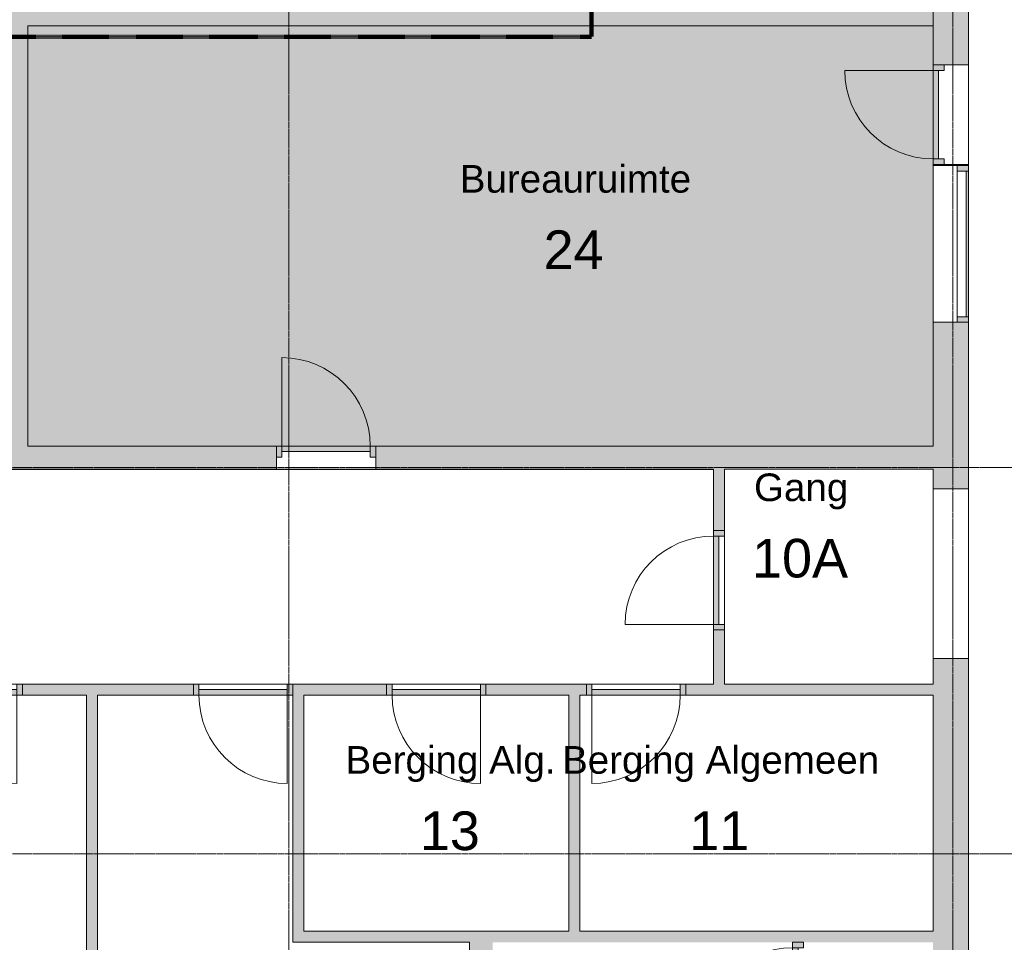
# Model space of a CAD drawing. Header units: millimetres. Extents: x 23089 to 106528, y 39021 to 113498.
# Tile 27 of 50: x 50913 to 59833, y 50833 to 59186. Entities that reach past the tile are written whole.
import ezdxf

# ---------------------------------------------------------------- set-up
doc = ezdxf.new("R2010")
doc.units = ezdxf.units.MM
doc.linetypes.add('Afbreeklijn', pattern=[9, 5, -2, 0, -2])
doc.linetypes.add('ARC Grid Line', pattern=[22.225, 12.7, -3.175, 3.175, -3.175])
for name, color, linetype, lineweight in [('A--A2__Ruwbouw', 8, 'Continuous', 9), ('A--AR9__AlgVoorz', 1, 'Continuous', 9), ('A--L$01A__Algemeen', 7, 'Continuous', 9), ('A--L$07A__Stramien', 1, 'Continuous', 13), ('A--L22__Binnenwanden', 2, 'Continuous', 9), ('A--L23__Vloeren', 3, 'Continuous', 9), ('A--L3__Afbouw', 2, 'Continuous', 9), ('A--LD30__DetailPenMiddel', 3, 'Continuous', 9), ('A--LR9__AlgVoorz', 7, 'Continuous', 9), ('A--TR9__AlgVoorz', 1, 'Continuous', 13)]:
    doc.layers.add(name, color=color, linetype=linetype, lineweight=lineweight)
doc.styles.add('Arial', font='arial.ttf', dxfattribs={"height": 350})
doc.styles.add('Arial_1', font='arial.ttf', dxfattribs={"height": 250})

# ---------------------------------------------------------------- blocks, each defined once
blk = doc.blocks.new('32_DO_WB_vo deur enkel1 - vo 2-1766203-DO-Begane grond - Nieuwe vloeren')
at = {"layer": 'A--L3__Afbouw'}
h = blk.add_hatch(color=9, dxfattribs=at)
h.paths.add_polyline_path([(570, 0), (570, 50), (520, 50), (520, -50), (570, -50)])
h.paths.add_polyline_path([(-280, 0), (-280, 50), (-330, 50), (-330, -50), (-280, -50)])
blk.add_hatch(color=9, dxfattribs=at).paths.add_polyline_path([(520, -50), (520, 0), (-280, 0), (-280, -50), (397.8, -50)])
at = {"layer": 'A--L$01A__Algemeen'}
blk.add_line((520, -50), (520, -850), dxfattribs=at)
blk.add_arc((520, -50), 800, 180, 270, dxfattribs=at)
at = {"layer": 'A--L3__Afbouw'}
for p, q in [((-330, -50), (-330, 50)), ((-330, 50), (-280, 50)), ((-280, 50), (-280, -50)), ((-280, 0), (520, 0)), ((-280, -50), (-280, 0)), ((520, -50), (520, 50)), ((520, 50), (570, 50)), ((520, 0), (520, -50)), ((570, 50), (570, -50)), ((-280, -50), (-330, -50)), ((520, -50), (-280, -50)), ((570, -50), (520, -50))]:
    blk.add_line(p, q, dxfattribs=at)
blk = doc.blocks.new('32_DO_WB_vo deur enkel2 - vo 2-2241147-DO-Begane grond - Nieuwe vloeren')
at = {"layer": 'A--L3__Afbouw'}
h = blk.add_hatch(color=9, dxfattribs=at)
h.paths.add_polyline_path([(570, 50), (520, 50), (520, -50), (570, -50)])
h.paths.add_polyline_path([(-330, 50), (-330, -50), (-280, -50), (-280, 50)])
blk.add_hatch(color=9, dxfattribs=at).paths.add_polyline_path([(-280, 50), (-280, 0), (520, 0), (520, 50), (-96.2, 50)])
at = {"layer": 'A--L$01A__Algemeen'}
blk.add_line((520, 50), (520, 850), dxfattribs=at)
blk.add_arc((520, 50), 800, 90, 180, dxfattribs=at)
at = {"layer": 'A--L3__Afbouw'}
for p, q in [((-280, 50), (-330, 50)), ((-330, 50), (-330, -50)), ((520, 50), (-280, 50)), ((-280, 50), (-280, 0)), ((-280, -50), (-280, 50)), ((520, 0), (520, 50)), ((570, 50), (520, 50)), ((520, 50), (520, -50)), ((570, -50), (570, 50)), ((-330, -50), (-280, -50)), ((-280, 0), (520, 0)), ((520, -50), (570, -50))]:
    blk.add_line(p, q, dxfattribs=at)
blk = doc.blocks.new('32_DO_WB_vo deur enkel2 - vo 2-2241142-DO-Begane grond - Nieuwe vloeren')
at = {"layer": 'A--L3__Afbouw'}
h = blk.add_hatch(color=9, dxfattribs=at)
h.paths.add_polyline_path([(520, -50), (570, -50), (570, 50), (520, 50)])
h.paths.add_polyline_path([(-280, -50), (-280, 50), (-330, 50), (-330, -50)])
blk.add_hatch(color=9, dxfattribs=at).paths.add_polyline_path([(520, -50), (520, 0), (-280, 0), (-280, -50)])
at = {"layer": 'A--L$01A__Algemeen'}
blk.add_line((520, -50), (520, -850), dxfattribs=at)
blk.add_arc((520, -50), 800, 180, 270, dxfattribs=at)
at = {"layer": 'A--L3__Afbouw'}
for p, q in [((-330, -50), (-330, 50)), ((-330, 50), (-280, 50)), ((-280, 50), (-280, -50)), ((-280, 0), (520, 0)), ((-280, -50), (-280, 0)), ((520, -50), (520, 50)), ((520, 50), (570, 50)), ((520, 0), (520, -50)), ((570, 50), (570, -50)), ((-280, -50), (-330, -50)), ((520, -50), (-280, -50)), ((570, -50), (520, -50))]:
    blk.add_line(p, q, dxfattribs=at)
blk = doc.blocks.new('32_DO_WB_vo deur enkel2 - vo 2-2241151-DO-Begane grond - Nieuwe vloeren')
at = {"layer": 'A--L3__Afbouw'}
h = blk.add_hatch(color=9, dxfattribs=at)
h.paths.add_polyline_path([(-330, -5), (-330, -105), (-280, -105), (-280, -5)])
h.paths.add_polyline_path([(570, -5), (520, -5), (520, -105), (570, -105)])
blk.add_hatch(color=9, dxfattribs=at).paths.add_polyline_path([(-280, -55), (-280, -105), (520, -105), (520, -55)])
at = {"layer": 'A--L$01A__Algemeen'}
blk.add_line((520, -105), (520, -905), dxfattribs=at)
blk.add_arc((520, -105), 800, 180, 270, dxfattribs=at)
at = {"layer": 'A--L3__Afbouw'}
for p, q in [((-330, -105), (-330, -5)), ((-330, -5), (-280, -5)), ((-280, -5), (-280, -105)), ((-280, -55), (520, -55)), ((-280, -105), (-280, -55)), ((520, -105), (520, -5)), ((520, -5), (570, -5)), ((520, -55), (520, -105)), ((570, -5), (570, -105)), ((-280, -105), (-330, -105)), ((520, -105), (-280, -105)), ((570, -105), (520, -105))]:
    blk.add_line(p, q, dxfattribs=at)
blk = doc.blocks.new('32_WI_WB_fixed glass - Ontwerpraam-2133056-DO-Begane grond - Nieuwe vloeren')
at = {"layer": 'A--L3__Afbouw'}
h = blk.add_hatch(color=9, dxfattribs=at)
h.paths.add_polyline_path([(709.6, 60), (709.6, 160), (659.6, 160), (659.6, 60)])
h.paths.add_polyline_path([(-659.6, 60), (-659.6, 160), (-709.6, 160), (-709.6, 60)])
blk.add_hatch(color=9, dxfattribs=at).paths.add_polyline_path([(659.6, 139), (659.6, 160), (-659.6, 160), (-659.6, 139)])
for p, q in [((-659.6, 160), (-709.6, 160)), ((-709.6, 160), (-709.6, 60)), ((659.6, 160), (-659.6, 160)), ((-659.6, 160), (-659.6, 139)), ((-659.6, 60), (-659.6, 160)), ((-659.6, 139), (659.6, 139)), ((659.6, 139), (659.6, 160)), ((659.6, 160), (659.6, 60)), ((709.6, 160), (659.6, 160)), ((709.6, 60), (709.6, 160)), ((-709.6, 60), (-659.6, 60)), ((-659.6, 60), (659.6, 60)), ((659.6, 60), (709.6, 60))]:
    blk.add_line(p, q, dxfattribs=at)
blk = doc.blocks.new('32_DO_WB_vo deur enkel2 - vo 2-2241173-DO-Begane grond - Nieuwe vloeren')
at = {"layer": 'A--L3__Afbouw'}
h = blk.add_hatch(color=9, dxfattribs=at)
h.paths.add_polyline_path([(-330, 160), (-330, 60), (-280, 60), (-280, 160)])
h.paths.add_polyline_path([(520, 110), (520, 60), (570, 60), (570, 160), (520, 160)])
blk.add_hatch(color=9, dxfattribs=at).paths.add_polyline_path([(-280, 110), (520, 110), (520, 160), (-280, 160)])
at = {"layer": 'A--L$01A__Algemeen'}
blk.add_line((520, 160), (520, 960), dxfattribs=at)
blk.add_arc((520, 160), 800, 90, 180, dxfattribs=at)
at = {"layer": 'A--L3__Afbouw'}
for p, q in [((-280, 160), (-330, 160)), ((-330, 160), (-330, 60)), ((520, 160), (-280, 160)), ((-280, 160), (-280, 110)), ((-280, 60), (-280, 160)), ((-280, 110), (520, 110)), ((520, 110), (520, 160)), ((570, 160), (520, 160)), ((520, 160), (520, 60)), ((570, 60), (570, 160)), ((-330, 60), (-280, 60)), ((520, 60), (570, 60))]:
    blk.add_line(p, q, dxfattribs=at)

msp = doc.modelspace()

# ---------------------------------------------------------------- hatches: boundary and pattern name
at = {"layer": 'A--A2__Ruwbouw'}
h = msp.add_hatch(color=9, dxfattribs=at)
h.paths.add_polyline_path([(59296.9, 46841.4), (59506.9, 46841.4), (59506.9, 53403.5), (59186.9, 53403.5), (59186.9, 46841.4)])
h.paths.add_polyline_path([(59186.9, 54938.4), (59506.9, 54938.4), (59506.9, 56446.4), (59186.9, 56446.4), (59186.9, 55116.4)])
h.paths.add_polyline_path([(59236.9, 57865.5), (59506.9, 57865.5), (59506.9, 57876.4), (59186.9, 57876.4), (59186.9, 57865.5)])
h.paths.add_polyline_path([(59506.9, 58776.4), (59506.9, 60479.5), (59186.9, 60479.5), (59186.9, 58776.4), (59296.9, 58776.4)])
h.paths.add_polyline_path([(59402.4, 59332.4), (59315.9, 59332.4), (59315.9, 59432.4), (59415.9, 59432.4), (59415.9, 59332.4), (59405.9, 59332.4)])
h.paths.add_polyline_path([(59400.6, 59342.4), (59405.9, 59342.4), (59405.9, 59422.4), (59325.9, 59422.4), (59325.9, 59342.4)])
h.paths.add_polyline_path([(59186.9, 62351.5), (59506.9, 62351.5), (59506.9, 62392.4), (59186.9, 62392.4)])
h.paths.add_polyline_path([(59506.9, 63292.4), (59506.9, 65046.6), (59186.9, 65046.6), (59186.9, 63292.4), (59296.9, 63292.4)])
h.paths.add_polyline_path([(59315.9, 64541.4), (59315.9, 64641.4), (59415.9, 64641.4), (59415.9, 64541.4), (59325.9, 64541.4)])
h.paths.add_polyline_path([(59325.9, 64551.4), (59405.9, 64551.4), (59405.9, 64631.4), (59325.9, 64631.4)])
h.paths.add_polyline_path([(59296.9, 66970.4), (59506.9, 66970.4), (59506.9, 68028.6), (59186.9, 68028.6), (59186.9, 66970.4)])
h.paths.add_polyline_path([(59296.9, 69952.4), (59506.9, 69952.4), (59506.9, 71042.9), (59186.9, 71042.9), (59186.9, 69952.4)])
h.paths.add_polyline_path([(59405.9, 70221.4), (59315.9, 70221.4), (59315.9, 70321.4), (59415.9, 70321.4), (59415.9, 70221.4)])
h.paths.add_polyline_path([(59325.9, 70231.4), (59405.9, 70231.4), (59401.6, 70311.4), (59325.9, 70311.4)])
h.paths.add_polyline_path([(59296.9, 72966.7), (59506.9, 72966.7), (59501.5, 75271.4), (59186.9, 75266.4), (59186.9, 72966.7)])
for points in [[(48541.9, 59131.4), (51567.9, 59131.4), (51567.9, 59341.4), (44152.9, 59341.4), (44152.9, 59131.4), (47373.2, 59131.4)], [(59186.9, 59131.4), (59186.9, 59341.4), (56115.9, 59341.4), (56115.9, 59332.4), (56015.9, 59339.9), (56015.9, 59341.4), (51567.9, 59341.4), (51567.9, 59131.4), (56713.1, 59131.4)], [(50776.9, 55326.4), (50986.9, 55326.4), (50986.9, 59131.4), (50776.9, 59131.4), (50776.9, 56635.1)], [(51617.9, 44261.4), (51617.9, 53171.4), (51517.9, 53171.4), (51517.9, 44261.4), (51567.9, 44261.4)], [(53386.9, 50833.4), (53486.9, 50833.4), (53486.9, 53071.4), (53386.9, 53071.4), (53386.9, 50933.4)], [(55986.9, 50933.4), (55986.9, 53071.4), (55886.9, 53071.4), (55886.9, 50933.4)], [(59186.9, 50833.4), (59186.9, 50933.4), (53486.9, 50933.4), (53486.9, 50833.4), (59048.1, 50833.4)], [(54986.9, 44261.4), (55196.9, 44261.4), (55196.9, 50833.4), (54986.9, 50833.4), (54986.9, 44501.3)]]:
    msp.add_hatch(color=9, dxfattribs=at).paths.add_polyline_path(points)
h = msp.add_hatch(color=9, dxfattribs=at)
h.paths.add_polyline_path([(44152.9, 55116.4), (45302.9, 55116.4), (45302.9, 55326.4), (44152.9, 55324.4), (44152.9, 55221.4)])
h.paths.add_polyline_path([(50719.4, 55116.4), (51567.9, 55116.4), (51567.9, 55326.4), (50719.4, 55326.4), (50719.4, 55221.4)])
h.paths.add_polyline_path([(49241.2, 55116.4), (49819.4, 55116.4), (49819.4, 55326.4), (48281.9, 55326.4), (48281.9, 55116.4)])
h.paths.add_polyline_path([(46202.9, 55116.4), (47381.9, 55116.4), (47381.9, 55326.4), (46202.9, 55326.4), (46202.9, 55221.4)])
h = msp.add_hatch(color=9, dxfattribs=at)
h.paths.add_polyline_path([(51567.9, 55116.4), (53237.9, 55116.4), (53237.9, 55326.4), (51567.9, 55326.4), (51567.9, 55221.4)])
h.paths.add_polyline_path([(57197.9, 55116.4), (59186.9, 55116.4), (59186.9, 55326.4), (54137.9, 55326.4), (54137.9, 55116.4), (56713.1, 55116.4)])
h = msp.add_hatch(color=9, dxfattribs=at)
h.paths.add_polyline_path([(57297.9, 53171.4), (57297.9, 53661.4), (57197.9, 53661.4), (57197.9, 53171.4)])
h.paths.add_polyline_path([(57197.9, 54561.4), (57297.9, 54561.4), (57297.9, 55116.4), (57197.9, 55116.4), (57197.9, 54938.4)])
h = msp.add_hatch(color=9, dxfattribs=at)
h.paths.add_polyline_path([(47018.9, 53071.4), (50037.9, 53071.4), (50037.9, 53171.4), (41557.9, 53171.4), (41557.9, 53071.4), (45505.2, 53071.4)])
h.paths.add_polyline_path([(51517.9, 53071.4), (51517.9, 53171.4), (50937.9, 53171.4), (50937.9, 53071.4), (51401.4, 53071.4)])
h = msp.add_hatch(color=9, dxfattribs=at)
h.paths.add_polyline_path([(57197.9, 53071.4), (59186.9, 53071.4), (59186.9, 53171.4), (56946.9, 53171.4), (56946.9, 53071.4)])
h.paths.add_polyline_path([(55986.9, 53071.4), (56046.9, 53071.4), (56046.9, 53171.4), (55136.9, 53171.4), (55136.9, 53071.4), (55886.9, 53071.4)])
h.paths.add_polyline_path([(53386.9, 53071.4), (54236.9, 53071.4), (54236.9, 53171.4), (53386.9, 53171.4)])
h.paths.add_polyline_path([(51617.9, 53071.4), (52486.9, 53071.4), (52486.9, 53171.4), (51617.9, 53171.4)])
at = {"layer": 'A--AR9__AlgVoorz'}
msp.add_hatch(color=7, dxfattribs=at).paths.add_polyline_path([(51680.7, 55326.4), (59186.9, 55326.4), (59186.9, 59131.4), (50986.9, 59131.4), (50986.9, 55326.4), (51567.9, 55326.4)])

# ---------------------------------------------------------------- linework, layer by layer
at = {"layer": 'A--L$07A__Stramien', "linetype": 'ARC Grid Line'}
for p, q in [((53350.9, 95686.5), (53350.9, 39742)), ((59365.9, 95686.5), (59365.9, 39742)), ((69356.6, 55130.4), (24200.6, 55130.4)), ((69356.6, 51632.9), (24200.6, 51632.9))]:
    msp.add_line(p, q, dxfattribs=at)
at = {"layer": 'A--L22__Binnenwanden', "lineweight": 15}
for p, q in [((59186.9, 60479.5), (59186.9, 58776.4)), ((59506.9, 58776.4), (59506.9, 60479.5)), ((50986.9, 55326.4), (50986.9, 59131.4)), ((50986.9, 59131.4), (59186.9, 59131.4)), ((59186.9, 58776.4), (59506.9, 58776.4)), ((59506.9, 57876.4), (59186.9, 57876.4)), ((59186.9, 57876.4), (59186.9, 57865.5)), ((59186.9, 57865.5), (59506.9, 57865.5)), ((59506.9, 57865.5), (59506.9, 57876.4)), ((59506.9, 56446.4), (59186.9, 56446.4)), ((59186.9, 56446.4), (59186.9, 55326.4)), ((59506.9, 54938.4), (59506.9, 56446.4)), ((53237.9, 55326.4), (50986.9, 55326.4)), ((53237.9, 55116.4), (53237.9, 55326.4)), ((59186.9, 55326.4), (54137.9, 55326.4)), ((54137.9, 55326.4), (54137.9, 55116.4)), ((50719.4, 55116.4), (53237.9, 55116.4)), ((54137.9, 55116.4), (57197.9, 55116.4)), ((57197.9, 55116.4), (57197.9, 54561.4)), ((57297.9, 55116.4), (59186.9, 55116.4)), ((57297.9, 54561.4), (57297.9, 55116.4)), ((59186.9, 55116.4), (59186.9, 54938.4)), ((59186.9, 54938.4), (59506.9, 54938.4)), ((57197.9, 54561.4), (57297.9, 54561.4)), ((57197.9, 53661.4), (57197.9, 53171.4)), ((57297.9, 53661.4), (57197.9, 53661.4)), ((57297.9, 53171.4), (57297.9, 53661.4)), ((59506.9, 53403.5), (59186.9, 53403.5)), ((59186.9, 53403.5), (59186.9, 53171.4)), ((59506.9, 43991.4), (59506.9, 53403.5)), ((52486.9, 53171.4), (50937.9, 53171.4)), ((50937.9, 53171.4), (50937.9, 53071.4)), ((52486.9, 53071.4), (52486.9, 53171.4)), ((54236.9, 53171.4), (53386.9, 53171.4)), ((53386.9, 53171.4), (53386.9, 50833.4)), ((54236.9, 53071.4), (54236.9, 53171.4)), ((56046.9, 53171.4), (55136.9, 53171.4)), ((55136.9, 53171.4), (55136.9, 53071.4)), ((56046.9, 53071.4), (56046.9, 53171.4)), ((57197.9, 53171.4), (56946.9, 53171.4)), ((56946.9, 53171.4), (56946.9, 53071.4)), ((59186.9, 53171.4), (57297.9, 53171.4)), ((50937.9, 53071.4), (51517.9, 53071.4)), ((51517.9, 53071.4), (51517.9, 48331.4)), ((51617.9, 53071.4), (52486.9, 53071.4)), ((51617.9, 44261.4), (51617.9, 53071.4)), ((53486.9, 53071.4), (54236.9, 53071.4)), ((53486.9, 50933.4), (53486.9, 53071.4)), ((55136.9, 53071.4), (55886.9, 53071.4)), ((55886.9, 53071.4), (55886.9, 50933.4)), ((55986.9, 53071.4), (56046.9, 53071.4)), ((55986.9, 50933.4), (55986.9, 53071.4)), ((56946.9, 53071.4), (59186.9, 53071.4)), ((59186.9, 53071.4), (59186.9, 50933.4)), ((55886.9, 50933.4), (53486.9, 50933.4)), ((59186.9, 50933.4), (55986.9, 50933.4))]:
    msp.add_line(p, q, dxfattribs=at)
at = {"layer": 'A--L22__Binnenwanden'}
for p, q in [((59506.9, 58776.4), (59506.9, 57876.4)), ((59186.9, 56446.4), (59186.9, 57865.5)), ((54137.9, 55116.4), (53237.9, 55116.4)), ((59186.9, 53403.5), (59186.9, 54938.4)), ((59506.9, 54938.4), (59506.9, 53403.5)), ((57297.9, 54511.4), (57297.9, 53711.4)), ((52536.9, 53171.4), (53336.9, 53171.4)), ((54286.9, 53171.4), (55086.9, 53171.4)), ((56096.9, 53171.4), (56896.9, 53171.4))]:
    msp.add_line(p, q, dxfattribs=at)
at = {"layer": 'A--L23__Vloeren'}
msp.add_line((57197.9, 55114.4), (44152.9, 55114.4), dxfattribs=at)
at = {"layer": 'A--LD30__DetailPenMiddel', "linetype": 'Afbreeklijn', "lineweight": 100}
for p, q in [((56091.9, 64331.4), (56091.9, 59031.4)), ((56091.9, 59031.4), (39707.9, 59031.4))]:
    msp.add_line(p, q, dxfattribs=at)
at = {"layer": 'A--LD30__DetailPenMiddel'}
for p, q in [((59506.9, 57876.4), (59506.9, 58776.4)), ((59506.9, 57876.4), (59506.9, 58776.4)), ((59506.9, 57876.4), (59506.9, 58776.4)), ((59506.9, 57876.4), (59506.9, 58776.4)), ((59506.9, 53403.5), (59506.9, 54938.4)), ((59506.9, 53403.5), (59506.9, 54938.4)), ((59506.9, 53403.5), (59506.9, 54938.4)), ((59506.9, 53403.5), (59506.9, 54938.4))]:
    msp.add_line(p, q, dxfattribs=at)
at = {"layer": 'A--LR9__AlgVoorz', "flags": 128}
for points in [[(59691.9, 75266.4), (59506.9, 75266.4), (59506.9, 54938.4), (59506.9, 53403.5), (59506.9, 46848.4), (64786.9, 46848.4), (64786.9, 51979), (64786.9, 53629.4), (64891.8, 53638.3), (63778.2, 70960.5), (63045.9, 70914.3), (62865.7, 70903), (62854.9, 71083.2), (62665.2, 74257.7), (60731.9, 74133.4), (60731.9, 75266.4), (60591.9, 75266.4)], [(50986.9, 55326.4), (51567.9, 55326.4), (57247.9, 55326.4), (59186.9, 55326.4), (59186.9, 59131.4), (55881.9, 59131.4), (51567.9, 59131.4), (50986.9, 59131.4)], [(39507.9, 53171.4), (41557.9, 53171.4), (47068.9, 53171.4), (51567.9, 53171.4), (53436.9, 53171.4), (55936.9, 53171.4), (57197.9, 53171.4), (57197.9, 55116.4), (51567.9, 55116.4), (50881.9, 55116.4), (49656.9, 55116.4), (48591.9, 55116.4), (47012.9, 55116.4), (44154.5, 55116.4), (44152.9, 55116.4), (44057.9, 55114.4), (39507.9, 55114.4)], [(59186.9, 55116.4), (57297.9, 55116.4), (57297.9, 53171.4), (59186.9, 53171.4), (59186.9, 53403.5), (59506.9, 53403.5), (59506.9, 54938.4), (59186.9, 54938.4)], [(51517.9, 48331.4), (51517.9, 53071.4), (47118.9, 53071.4), (47118.9, 48331.4)], [(53386.9, 53071.4), (51617.9, 53071.4), (51617.9, 48226.4), (51617.9, 44261.4), (54986.9, 44261.4), (54986.9, 50833.4), (53386.9, 50833.4)], [(55886.9, 53071.4), (53486.9, 53071.4), (53486.9, 50933.4), (55091.9, 50933.4), (55886.9, 50933.4)], [(59186.9, 53071.4), (57247.9, 53071.4), (55986.9, 53071.4), (55986.9, 50933.4), (57964.9, 50933.4), (59186.9, 50933.4)]]:
    msp.add_lwpolyline(points, close=True, dxfattribs=at)

# ---------------------------------------------------------------- block references
at = {"layer": 'A--L3__Afbouw'}
for name, p, rotation in [('32_DO_WB_vo deur enkel2 - vo 2-2241173-DO-Begane grond - Nieuwe vloeren', (59346.9, 58206.4), 89.9999999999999), ('32_WI_WB_fixed glass - Ontwerpraam-2133056-DO-Begane grond - Nieuwe vloeren', (59346.9, 57156), 269.9999999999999), ('32_DO_WB_vo deur enkel2 - vo 2-2241151-DO-Begane grond - Nieuwe vloeren', (53807.9, 55221.4), 180), ('32_DO_WB_vo deur enkel2 - vo 2-2241142-DO-Begane grond - Nieuwe vloeren', (57247.9, 54231.4), 270), ('32_DO_WB_vo deur enkel2 - vo 2-2241147-DO-Begane grond - Nieuwe vloeren', (56616.9, 53121.4), 180), ('32_DO_WB_vo deur enkel1 - vo 2-1766203-DO-Begane grond - Nieuwe vloeren', (57964.9, 50503.4), 269.9999999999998)]:
    msp.add_blockref(name, p, dxfattribs=dict(at, rotation=rotation))
for p in [(50367.9, 53121.4), (52816.9, 53121.4), (54566.9, 53121.4)]:
    msp.add_blockref('32_DO_WB_vo deur enkel2 - vo 2-2241142-DO-Begane grond - Nieuwe vloeren', p, dxfattribs=at)

# ---------------------------------------------------------------- texts
at = {"layer": 'A--TR9__AlgVoorz', "attachment_point": 1}
for s, insert, char_height, width, style in [('Bureauruimte', (54899.4, 57870.2), 250, 2509.282, 'Arial_1'), ('24', (55658.8, 57278.5), 350, 673.417, 'Arial'), ('Gang', (57565, 55077.6), 250, 1026.16, 'Arial_1'), ('10A', (57547, 54485.9), 350, 1074.261, 'Arial'), ('Berging Alg.', (53864.6, 52609.6), 250, 2300.843, 'Arial_1'), ('Berging Algemeen', (55826, 52609.6), 250, 3463.29, 'Arial_1'), ('13', (54538, 52017.9), 350, 673.417, 'Arial'), ('11', (56979, 52017.9), 350, 673.417, 'Arial')]:
    msp.add_mtext(s, dxfattribs=dict(at, insert=insert, char_height=char_height, width=width, style=style))

doc.saveas('drawing.dxf')
